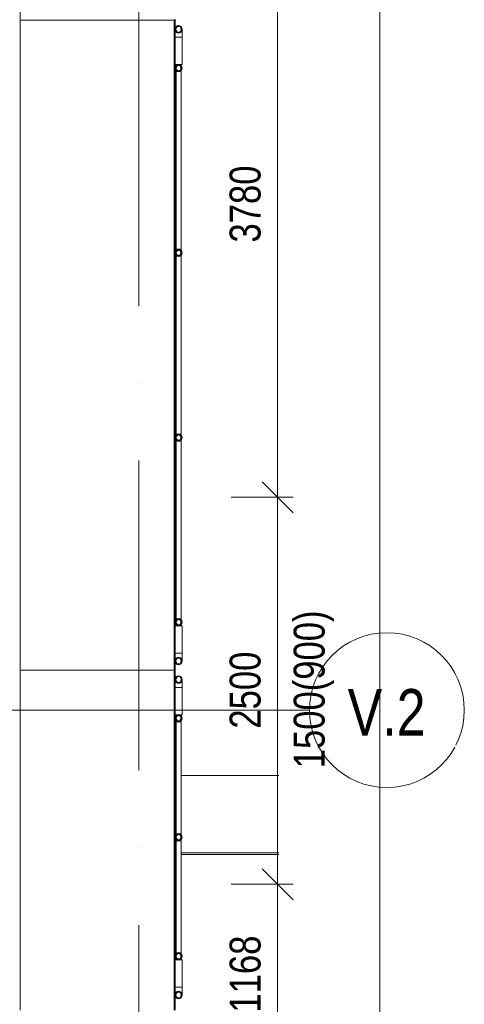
# Model space of a CAD drawing. Header units: millimetres. Extents: x 157133 to 260102, y -21587 to 34582.
# Tile 30 of 65: x 173936 to 176807, y 9532 to 15892. Entities that reach past the tile are written whole.
import ezdxf

# ---------------------------------------------------------------- set-up
doc = ezdxf.new("R2010")
doc.units = ezdxf.units.MM
doc.linetypes.add('Osa', pattern=[2000, 1000, -500, 0, -500])
doc.linetypes.add('Čerchovaná 20mm', pattern=[3000, 2000, -500, 0, -500])
for name, color, linetype, lineweight in [('CA_IMPORTY18', 8, 'Continuous', 9), ('CA_KOTY', 3, 'Continuous', 9), ('CA_KOTY-100', 3, 'Continuous', 9), ('CA_OSY', 5, 'Osa', 9), ('CA_PODLAHA25', 7, 'Continuous', 13), ('CA_PSVBUB', 3, 'Continuous', 9), ('CA_REZY', 1, 'Continuous', 25)]:
    doc.layers.add(name, color=color, linetype=linetype, lineweight=lineweight)
doc.styles.add('Arial_4', font='arial.ttf', dxfattribs={"width": 0.8, "height": 200})
doc.styles.add('Arial_6', font='arial.ttf', dxfattribs={"width": 0.8, "height": 300})
doc.dimstyles.new('HP_Přímá_-_2_mm_Ariel_1-100_1', dxfattribs={"dimscale": 304.8, "dimtxt": 204.05188, "dimasz": 0.656168, "dimexe": 0.328084, "dimexo": 0.0625, "dimgap": 0.164042, "dimtad": 1, "dimdec": 0, "dimzin": 0, "dimdsep": 46, "dimtxsty": 'Arial_4', "dimblk1": 'OBLIQUE', "dimblk2": 'OBLIQUE', "dimsah": 1, "dimcen": 0.09, "dimazin": 0, "dimtfac": 1, "dimtdec": 4, "dimtix": 1, "dimtmove": 0, "dimatfit": 3, "dimfxl": 0.984252, "dimfxlon": 1, "dimtvp": 1, "dimtolj": 1, "dimtzin": 0, "dimarcsym": 2})

# ---------------------------------------------------------------- blocks, each defined once
blk = doc.blocks.new('ocelová kce final - 11542_003_OK-HALA_TaO-2_ET_AciS_2025-05-29_upr_dwg-2597525-PŮDORYS _8_000 _ vestavek V7')
at = {"layer": 'CA_IMPORTY18', "color": 57}
for p, q in [((173940, 15890), (173940, 20090)), ((173940, 11690), (173940, 15890)), ((173940, 15890), (174940, 15890)), ((174940, 15890), (173940, 15890)), ((174940, 15885), (174934, 15885)), ((174934, 15885), (174934, 11695)), ((174940, 15895), (174940, 15890)), ((174940, 15890), (174940, 15885)), ((174940, 15885), (174940, 11695)), ((174940, 15779), (174940, 15602.3)), ((174940.3, 15779), (174940, 15779)), ((174947.9, 15779), (174941.5, 15779)), ((174947.5, 15779), (174949.2, 15779)), ((174962.2, 15779), (174950, 15779)), ((174974.5, 15779), (174962.2, 15779)), ((174983, 15779), (174975.4, 15779)), ((174984.5, 15779), (174984.2, 15779)), ((174984.5, 15602.3), (174984.5, 15779)), ((174962.2, 15602.3), (174940, 15602.3)), ((174984.5, 15602.3), (174962.2, 15602.3)), ((174946.3, 15557.7), (174946.3, 14408.9)), ((174978.3, 15557.7), (174946.3, 15557.7)), ((174978.3, 14408.9), (174978.3, 15557.7)), ((174978.3, 14408.9), (174946.3, 14408.9)), ((174946.3, 14364.4), (174946.3, 13215.6)), ((174978.3, 14364.4), (174946.3, 14364.4)), ((174978.3, 13215.6), (174978.3, 14364.4)), ((174978.3, 13215.6), (174946.3, 13215.6)), ((174946.3, 13171.1), (174946.3, 12022.3)), ((174978.3, 13171.1), (174946.3, 13171.1)), ((174978.3, 12022.3), (174978.3, 13171.1)), ((174978.3, 12022.3), (174946.3, 12022.3)), ((174940, 11977.7), (174940, 11801)), ((174940, 11977.7), (174962.2, 11977.7)), ((174962.2, 11977.7), (174984.5, 11977.7)), ((174984.5, 11801), (174984.5, 11977.7)), ((174940, 11801), (174940.3, 11801)), ((174941.5, 11801), (174947.9, 11801)), ((174950, 11801), (174962.2, 11801)), ((174962.2, 11801), (174974.5, 11801)), ((174973.4, 11801), (174975.3, 11801)), ((174975.4, 11801), (174983, 11801)), ((174984.2, 11801), (174984.5, 11801)), ((174940, 11690), (173940, 11690)), ((173940, 9494.2), (173940, 11690)), ((173940, 11690), (174940, 11690)), ((174934, 11695), (174940, 11695)), ((174940, 11685), (174934, 11685)), ((174934, 11685), (174934, 9493.4)), ((174940, 11695), (174940, 11690)), ((174940, 11690), (174940, 11685)), ((174940, 11685), (174940, 9493.4)), ((174940, 11579), (174940, 11402.3)), ((174940.3, 11579), (174940, 11579)), ((174947.9, 11579), (174941.5, 11579)), ((174947.5, 11579), (174949.2, 11579)), ((174962.2, 11579), (174950, 11579)), ((174974.5, 11579), (174962.2, 11579)), ((174983, 11579), (174975.4, 11579)), ((174984.5, 11579), (174984.2, 11579)), ((174984.5, 11402.3), (174984.5, 11579)), ((174962.2, 11402.3), (174940, 11402.3)), ((174984.5, 11402.3), (174962.2, 11402.3)), ((174946.3, 11357.7), (174946.3, 10633.4)), ((174978.3, 11357.7), (174946.3, 11357.7)), ((174978.3, 10633.4), (174978.3, 11357.7)), ((174978.3, 10633.4), (174946.3, 10633.4)), ((174946.3, 10588.9), (174946.3, 9864.5)), ((174978.3, 10588.9), (174946.3, 10588.9)), ((174978.3, 9864.5), (174978.3, 10588.9)), ((174978.3, 9864.5), (174946.3, 9864.5)), ((174940, 9820), (174940, 9643.2)), ((174940, 9820), (174962.2, 9820)), ((174962.2, 9820), (174984.5, 9820)), ((174984.5, 9643.2), (174984.5, 9820)), ((174940, 9643.2), (174940.3, 9643.2)), ((174941.5, 9643.2), (174947.9, 9643.2)), ((174950, 9643.2), (174962.2, 9643.2)), ((174962.2, 9643.2), (174974.5, 9643.2)), ((174973.4, 9643.2), (174975.3, 9643.2)), ((174975.4, 9643.2), (174983, 9643.2)), ((174984.2, 9643.2), (174984.5, 9643.2))]:
    blk.add_line(p, q, dxfattribs=at)
at = {"layer": 'CA_IMPORTY18', "color": 57, "flags": 128}
for points in [[(174940, 15830), (174940, 15830.9), (174940.1, 15831.8), (174940.2, 15832.7), (174940.3, 15833.5), (174940.4, 15834.4), (174940.6, 15835.3), (174940.9, 15836.1), (174941.1, 15837), (174941.4, 15837.8), (174941.8, 15838.7), (174942.1, 15839.5), (174942.5, 15840.3), (174942.9, 15841.1), (174943.4, 15841.8), (174943.9, 15842.6), (174944.4, 15843.3), (174944.9, 15844), (174945.5, 15844.7), (174946.1, 15845.3), (174946.7, 15846), (174947.4, 15846.6), (174948.1, 15847.1), (174948.8, 15847.7), (174949.5, 15848.2), (174950.2, 15848.7), (174951, 15849.2), (174951.8, 15849.6), (174952.6, 15850), (174953.4, 15850.4), (174954.2, 15850.7), (174955, 15851), (174955.9, 15851.3), (174956.7, 15851.6), (174957.6, 15851.8), (174958.5, 15851.9), (174959.3, 15852.1), (174960.2, 15852.2), (174961.1, 15852.2), (174962, 15852.2), (174962.2, 15852.3)], [(174962.2, 15852.3), (174963.1, 15852.2), (174964, 15852.2), (174964.9, 15852.1), (174965.8, 15852), (174966.7, 15851.8), (174967.5, 15851.6), (174968.4, 15851.4), (174969.2, 15851.1), (174970.1, 15850.8), (174970.9, 15850.5), (174971.7, 15850.1), (174972.5, 15849.7), (174973.3, 15849.3), (174974.1, 15848.9), (174974.8, 15848.4), (174975.5, 15847.8), (174976.2, 15847.3), (174976.9, 15846.7), (174977.6, 15846.1), (174978.2, 15845.5), (174978.8, 15844.9), (174979.4, 15844.2), (174980, 15843.5), (174980.5, 15842.8), (174981, 15842), (174981.4, 15841.3), (174981.9, 15840.5), (174982.3, 15839.7), (174982.6, 15838.9), (174983, 15838.1), (174983.3, 15837.2), (174983.6, 15836.4), (174983.8, 15835.5), (174984, 15834.7), (174984.2, 15833.8), (174984.3, 15832.9), (174984.4, 15832), (174984.5, 15831.1), (174984.5, 15830.2), (174984.5, 15830)], [(174940, 15779), (174940, 15781), (174940, 15783.1), (174940, 15785.1), (174940, 15787.1), (174940, 15789.1), (174940, 15791.1), (174940, 15793.1), (174940, 15795), (174940, 15797), (174940, 15798.9), (174940, 15800.7), (174940, 15802.6), (174940, 15804.3), (174940, 15806.1), (174940, 15807.8), (174940, 15809.5), (174940, 15811.1), (174940, 15812.6), (174940, 15814.1), (174940, 15815.6), (174940, 15817), (174940, 15818.3), (174940, 15819.6), (174940, 15820.8), (174940, 15821.9), (174940, 15823), (174940, 15824), (174940, 15824.9), (174940, 15825.8), (174940, 15826.5), (174940, 15827.2), (174940, 15827.9), (174940, 15828.4), (174940, 15828.9), (174940, 15829.3), (174940, 15829.6), (174940, 15829.8), (174940, 15829.9), (174940, 15830), (174940, 15830)], [(174942.9, 15830), (174942.9, 15829.2), (174943, 15828.5), (174943, 15827.7), (174943.1, 15826.9), (174943.3, 15826.2), (174943.5, 15825.4), (174943.7, 15824.7), (174943.9, 15823.9), (174944.1, 15823.2), (174944.4, 15822.5), (174944.7, 15821.8), (174945.1, 15821.1), (174945.5, 15820.4), (174945.9, 15819.7), (174946.3, 15819.1), (174946.7, 15818.4), (174947.2, 15817.8), (174947.7, 15817.2), (174948.2, 15816.7), (174948.8, 15816.1), (174949.3, 15815.6), (174949.9, 15815.1), (174950.5, 15814.6), (174951.2, 15814.1), (174951.8, 15813.7), (174952.5, 15813.3), (174953.1, 15812.9), (174953.8, 15812.6), (174954.5, 15812.3), (174955.2, 15812), (174956, 15811.7), (174956.7, 15811.5), (174957.4, 15811.3), (174958.2, 15811.1), (174959, 15810.9), (174959.7, 15810.8), (174960.5, 15810.7), (174961.3, 15810.7), (174962, 15810.7), (174962.2, 15810.7)], [(174962.2, 15810.7), (174963, 15810.7), (174963.8, 15810.7), (174964.6, 15810.8), (174965.3, 15810.9), (174966.1, 15811), (174966.8, 15811.2), (174967.6, 15811.4), (174968.3, 15811.6), (174969.1, 15811.9), (174969.8, 15812.2), (174970.5, 15812.5), (174971.2, 15812.8), (174971.9, 15813.2), (174972.5, 15813.6), (174973.2, 15814), (174973.8, 15814.5), (174974.4, 15815), (174975, 15815.5), (174975.6, 15816), (174976.1, 15816.5), (174976.7, 15817.1), (174977.2, 15817.7), (174977.6, 15818.3), (174978.1, 15818.9), (174978.5, 15819.5), (174978.9, 15820.2), (174979.3, 15820.9), (174979.7, 15821.6), (174980, 15822.3), (174980.3, 15823), (174980.6, 15823.7), (174980.8, 15824.5), (174981, 15825.2), (174981.2, 15826), (174981.3, 15826.7), (174981.4, 15827.5), (174981.5, 15828.2), (174981.6, 15829), (174981.6, 15829.8), (174981.6, 15830)], [(174984.5, 15830), (174984.5, 15830), (174984.5, 15829.8), (174984.5, 15829.6), (174984.5, 15829.3), (174984.5, 15829), (174984.5, 15828.5), (174984.5, 15828), (174984.5, 15827.4), (174984.5, 15826.7), (174984.5, 15826), (174984.5, 15825.1), (174984.5, 15824.2), (174984.5, 15823.3), (174984.5, 15822.2), (174984.5, 15821.1), (174984.5, 15819.9), (174984.5, 15818.7), (174984.5, 15817.3), (174984.5, 15816), (174984.5, 15814.5), (174984.5, 15813), (174984.5, 15811.5), (174984.5, 15809.9), (174984.5, 15808.2), (174984.5, 15806.6), (174984.5, 15804.8), (174984.5, 15803), (174984.5, 15801.2), (174984.5, 15799.4), (174984.5, 15797.5), (174984.5, 15795.6), (174984.5, 15793.6), (174984.5, 15791.7), (174984.5, 15789.7), (174984.5, 15787.7), (174984.5, 15785.7), (174984.5, 15783.6), (174984.5, 15781.6), (174984.5, 15779.6), (174984.5, 15779)], [(174940, 11750), (174940, 11750), (174940, 11750.2), (174940, 11750.4), (174940, 11750.7), (174940, 11751), (174940, 11751.5), (174940, 11752), (174940, 11752.6), (174940, 11753.3), (174940, 11754), (174940, 11754.9), (174940, 11755.8), (174940, 11756.7), (174940, 11757.8), (174940, 11758.9), (174940, 11760.1), (174940, 11761.3), (174940, 11762.7), (174940, 11764), (174940, 11765.5), (174940, 11767), (174940, 11768.5), (174940, 11770.1), (174940, 11771.8), (174940, 11773.4), (174940, 11775.2), (174940, 11777), (174940, 11778.8), (174940, 11780.6), (174940, 11782.5), (174940, 11784.4), (174940, 11786.4), (174940, 11788.3), (174940, 11790.3), (174940, 11792.3), (174940, 11794.3), (174940, 11796.4), (174940, 11798.4), (174940, 11800.4), (174940, 11801)], [(174962.2, 11769.4), (174961.5, 11769.3), (174960.7, 11769.3), (174959.9, 11769.2), (174959.2, 11769.1), (174958.4, 11769), (174957.7, 11768.8), (174956.9, 11768.6), (174956.2, 11768.4), (174955.4, 11768.1), (174954.7, 11767.8), (174954, 11767.5), (174953.3, 11767.2), (174952.6, 11766.8), (174952, 11766.4), (174951.3, 11766), (174950.7, 11765.5), (174950.1, 11765), (174949.5, 11764.5), (174948.9, 11764), (174948.4, 11763.5), (174947.8, 11762.9), (174947.3, 11762.3), (174946.9, 11761.7), (174946.4, 11761.1), (174946, 11760.5), (174945.6, 11759.8), (174945.2, 11759.1), (174944.8, 11758.4), (174944.5, 11757.7), (174944.2, 11757), (174943.9, 11756.3), (174943.7, 11755.5), (174943.5, 11754.8), (174943.3, 11754), (174943.2, 11753.3), (174943.1, 11752.5), (174943, 11751.8), (174942.9, 11751), (174942.9, 11750.2), (174942.9, 11750)], [(174981.6, 11750), (174981.6, 11750.8), (174981.5, 11751.5), (174981.5, 11752.3), (174981.4, 11753.1), (174981.2, 11753.8), (174981, 11754.6), (174980.8, 11755.3), (174980.6, 11756.1), (174980.4, 11756.8), (174980.1, 11757.5), (174979.8, 11758.2), (174979.4, 11758.9), (174979, 11759.6), (174978.6, 11760.3), (174978.2, 11760.9), (174977.8, 11761.6), (174977.3, 11762.2), (174976.8, 11762.8), (174976.3, 11763.3), (174975.7, 11763.9), (174975.2, 11764.4), (174974.6, 11764.9), (174974, 11765.4), (174973.3, 11765.9), (174972.7, 11766.3), (174972, 11766.7), (174971.4, 11767.1), (174970.7, 11767.4), (174970, 11767.7), (174969.3, 11768), (174968.5, 11768.3), (174967.8, 11768.5), (174967.1, 11768.7), (174966.3, 11768.9), (174965.5, 11769.1), (174964.8, 11769.2), (174964, 11769.3), (174963.2, 11769.3), (174962.5, 11769.3), (174962.2, 11769.4)], [(174984.5, 11801), (174984.5, 11799), (174984.5, 11796.9), (174984.5, 11794.9), (174984.5, 11792.9), (174984.5, 11790.9), (174984.5, 11788.9), (174984.5, 11786.9), (174984.5, 11785), (174984.5, 11783), (174984.5, 11781.1), (174984.5, 11779.3), (174984.5, 11777.4), (174984.5, 11775.7), (174984.5, 11773.9), (174984.5, 11772.2), (174984.5, 11770.5), (174984.5, 11768.9), (174984.5, 11767.4), (174984.5, 11765.9), (174984.5, 11764.4), (174984.5, 11763), (174984.5, 11761.7), (174984.5, 11760.4), (174984.5, 11759.2), (174984.5, 11758.1), (174984.5, 11757), (174984.5, 11756), (174984.5, 11755.1), (174984.5, 11754.2), (174984.5, 11753.5), (174984.5, 11752.8), (174984.5, 11752.1), (174984.5, 11751.6), (174984.5, 11751.1), (174984.5, 11750.7), (174984.5, 11750.4), (174984.5, 11750.2), (174984.5, 11750.1), (174984.5, 11750), (174984.5, 11750)], [(174962.2, 11727.8), (174961.4, 11727.8), (174960.5, 11727.8), (174959.6, 11727.9), (174958.7, 11728), (174957.8, 11728.2), (174957, 11728.4), (174956.1, 11728.6), (174955.3, 11728.9), (174954.4, 11729.2), (174953.6, 11729.5), (174952.8, 11729.9), (174952, 11730.3), (174951.2, 11730.7), (174950.4, 11731.1), (174949.7, 11731.6), (174949, 11732.2), (174948.3, 11732.7), (174947.6, 11733.3), (174946.9, 11733.9), (174946.3, 11734.5), (174945.7, 11735.1), (174945.1, 11735.8), (174944.5, 11736.5), (174944, 11737.2), (174943.5, 11738), (174943.1, 11738.7), (174942.6, 11739.5), (174942.2, 11740.3), (174941.9, 11741.1), (174941.5, 11741.9), (174941.2, 11742.8), (174940.9, 11743.6), (174940.7, 11744.5), (174940.5, 11745.3), (174940.3, 11746.2), (174940.2, 11747.1), (174940.1, 11748), (174940, 11748.9), (174940, 11749.8), (174940, 11750)], [(174984.5, 11750), (174984.5, 11749.1), (174984.4, 11748.2), (174984.3, 11747.3), (174984.2, 11746.5), (174984.1, 11745.6), (174983.9, 11744.7), (174983.6, 11743.9), (174983.4, 11743), (174983.1, 11742.2), (174982.7, 11741.3), (174982.4, 11740.5), (174982, 11739.7), (174981.6, 11738.9), (174981.1, 11738.2), (174980.6, 11737.4), (174980.1, 11736.7), (174979.6, 11736), (174979, 11735.3), (174978.4, 11734.7), (174977.8, 11734), (174977.1, 11733.4), (174976.4, 11732.9), (174975.7, 11732.3), (174975, 11731.8), (174974.3, 11731.3), (174973.5, 11730.8), (174972.7, 11730.4), (174971.9, 11730), (174971.1, 11729.6), (174970.3, 11729.3), (174969.5, 11729), (174968.6, 11728.7), (174967.8, 11728.4), (174966.9, 11728.2), (174966, 11728.1), (174965.2, 11727.9), (174964.3, 11727.8), (174963.4, 11727.8), (174962.5, 11727.8), (174962.2, 11727.8)], [(174940, 11630), (174940, 11630.9), (174940.1, 11631.8), (174940.2, 11632.7), (174940.3, 11633.5), (174940.4, 11634.4), (174940.6, 11635.3), (174940.9, 11636.1), (174941.1, 11637), (174941.4, 11637.8), (174941.8, 11638.7), (174942.1, 11639.5), (174942.5, 11640.3), (174942.9, 11641.1), (174943.4, 11641.8), (174943.9, 11642.6), (174944.4, 11643.3), (174944.9, 11644), (174945.5, 11644.7), (174946.1, 11645.3), (174946.7, 11646), (174947.4, 11646.6), (174948.1, 11647.1), (174948.8, 11647.7), (174949.5, 11648.2), (174950.2, 11648.7), (174951, 11649.2), (174951.8, 11649.6), (174952.6, 11650), (174953.4, 11650.4), (174954.2, 11650.7), (174955, 11651), (174955.9, 11651.3), (174956.7, 11651.6), (174957.6, 11651.8), (174958.5, 11651.9), (174959.3, 11652.1), (174960.2, 11652.2), (174961.1, 11652.2), (174962, 11652.2), (174962.2, 11652.3)], [(174962.2, 11652.3), (174963.1, 11652.2), (174964, 11652.2), (174964.9, 11652.1), (174965.8, 11652), (174966.7, 11651.8), (174967.5, 11651.6), (174968.4, 11651.4), (174969.2, 11651.1), (174970.1, 11650.8), (174970.9, 11650.5), (174971.7, 11650.1), (174972.5, 11649.7), (174973.3, 11649.3), (174974.1, 11648.9), (174974.8, 11648.4), (174975.5, 11647.8), (174976.2, 11647.3), (174976.9, 11646.7), (174977.6, 11646.1), (174978.2, 11645.5), (174978.8, 11644.9), (174979.4, 11644.2), (174980, 11643.5), (174980.5, 11642.8), (174981, 11642), (174981.4, 11641.3), (174981.9, 11640.5), (174982.3, 11639.7), (174982.6, 11638.9), (174983, 11638.1), (174983.3, 11637.2), (174983.6, 11636.4), (174983.8, 11635.5), (174984, 11634.7), (174984.2, 11633.8), (174984.3, 11632.9), (174984.4, 11632), (174984.5, 11631.1), (174984.5, 11630.2), (174984.5, 11630)], [(174940, 11579), (174940, 11581), (174940, 11583.1), (174940, 11585.1), (174940, 11587.1), (174940, 11589.1), (174940, 11591.1), (174940, 11593.1), (174940, 11595), (174940, 11597), (174940, 11598.9), (174940, 11600.7), (174940, 11602.6), (174940, 11604.3), (174940, 11606.1), (174940, 11607.8), (174940, 11609.5), (174940, 11611.1), (174940, 11612.6), (174940, 11614.1), (174940, 11615.6), (174940, 11617), (174940, 11618.3), (174940, 11619.6), (174940, 11620.8), (174940, 11621.9), (174940, 11623), (174940, 11624), (174940, 11624.9), (174940, 11625.8), (174940, 11626.5), (174940, 11627.2), (174940, 11627.9), (174940, 11628.4), (174940, 11628.9), (174940, 11629.3), (174940, 11629.6), (174940, 11629.8), (174940, 11629.9), (174940, 11630), (174940, 11630)], [(174942.9, 11630), (174942.9, 11629.2), (174943, 11628.5), (174943, 11627.7), (174943.1, 11626.9), (174943.3, 11626.2), (174943.5, 11625.4), (174943.7, 11624.7), (174943.9, 11623.9), (174944.1, 11623.2), (174944.4, 11622.5), (174944.7, 11621.8), (174945.1, 11621.1), (174945.5, 11620.4), (174945.9, 11619.7), (174946.3, 11619.1), (174946.7, 11618.4), (174947.2, 11617.8), (174947.7, 11617.2), (174948.2, 11616.7), (174948.8, 11616.1), (174949.3, 11615.6), (174949.9, 11615.1), (174950.5, 11614.6), (174951.2, 11614.1), (174951.8, 11613.7), (174952.5, 11613.3), (174953.1, 11612.9), (174953.8, 11612.6), (174954.5, 11612.3), (174955.2, 11612), (174956, 11611.7), (174956.7, 11611.5), (174957.4, 11611.3), (174958.2, 11611.1), (174959, 11610.9), (174959.7, 11610.8), (174960.5, 11610.7), (174961.3, 11610.7), (174962, 11610.7), (174962.2, 11610.7)], [(174962.2, 11610.7), (174963, 11610.7), (174963.8, 11610.7), (174964.6, 11610.8), (174965.3, 11610.9), (174966.1, 11611), (174966.8, 11611.2), (174967.6, 11611.4), (174968.3, 11611.6), (174969.1, 11611.9), (174969.8, 11612.2), (174970.5, 11612.5), (174971.2, 11612.8), (174971.9, 11613.2), (174972.5, 11613.6), (174973.2, 11614), (174973.8, 11614.5), (174974.4, 11615), (174975, 11615.5), (174975.6, 11616), (174976.1, 11616.5), (174976.7, 11617.1), (174977.2, 11617.7), (174977.6, 11618.3), (174978.1, 11618.9), (174978.5, 11619.5), (174978.9, 11620.2), (174979.3, 11620.9), (174979.7, 11621.6), (174980, 11622.3), (174980.3, 11623), (174980.6, 11623.7), (174980.8, 11624.5), (174981, 11625.2), (174981.2, 11626), (174981.3, 11626.7), (174981.4, 11627.5), (174981.5, 11628.2), (174981.6, 11629), (174981.6, 11629.8), (174981.6, 11630)], [(174984.5, 11630), (174984.5, 11630), (174984.5, 11629.8), (174984.5, 11629.6), (174984.5, 11629.3), (174984.5, 11629), (174984.5, 11628.5), (174984.5, 11628), (174984.5, 11627.4), (174984.5, 11626.7), (174984.5, 11626), (174984.5, 11625.1), (174984.5, 11624.2), (174984.5, 11623.3), (174984.5, 11622.2), (174984.5, 11621.1), (174984.5, 11619.9), (174984.5, 11618.7), (174984.5, 11617.3), (174984.5, 11616), (174984.5, 11614.5), (174984.5, 11613), (174984.5, 11611.5), (174984.5, 11609.9), (174984.5, 11608.2), (174984.5, 11606.6), (174984.5, 11604.8), (174984.5, 11603), (174984.5, 11601.2), (174984.5, 11599.4), (174984.5, 11597.5), (174984.5, 11595.6), (174984.5, 11593.6), (174984.5, 11591.7), (174984.5, 11589.7), (174984.5, 11587.7), (174984.5, 11585.7), (174984.5, 11583.6), (174984.5, 11581.6), (174984.5, 11579.6), (174984.5, 11579)], [(174940, 9592.3), (174940, 9592.3), (174940, 9592.4), (174940, 9592.6), (174940, 9592.9), (174940, 9593.3), (174940, 9593.7), (174940, 9594.2), (174940, 9594.8), (174940, 9595.5), (174940, 9596.3), (174940, 9597.1), (174940, 9598), (174940, 9599), (174940, 9600), (174940, 9601.2), (174940, 9602.3), (174940, 9603.6), (174940, 9604.9), (174940, 9606.3), (174940, 9607.7), (174940, 9609.2), (174940, 9610.8), (174940, 9612.4), (174940, 9614), (174940, 9615.7), (174940, 9617.4), (174940, 9619.2), (174940, 9621), (174940, 9622.9), (174940, 9624.8), (174940, 9626.7), (174940, 9628.6), (174940, 9630.6), (174940, 9632.6), (174940, 9634.6), (174940, 9636.6), (174940, 9638.6), (174940, 9640.7), (174940, 9642.7), (174940, 9643.2)], [(174962.2, 9611.6), (174961.5, 9611.6), (174960.7, 9611.5), (174959.9, 9611.5), (174959.2, 9611.4), (174958.4, 9611.2), (174957.7, 9611), (174956.9, 9610.8), (174956.2, 9610.6), (174955.4, 9610.4), (174954.7, 9610.1), (174954, 9609.8), (174953.3, 9609.4), (174952.6, 9609), (174952, 9608.6), (174951.3, 9608.2), (174950.7, 9607.8), (174950.1, 9607.3), (174949.5, 9606.8), (174948.9, 9606.3), (174948.4, 9605.7), (174947.8, 9605.2), (174947.3, 9604.6), (174946.9, 9604), (174946.4, 9603.3), (174946, 9602.7), (174945.6, 9602), (174945.2, 9601.4), (174944.8, 9600.7), (174944.5, 9600), (174944.2, 9599.3), (174943.9, 9598.5), (174943.7, 9597.8), (174943.5, 9597.1), (174943.3, 9596.3), (174943.2, 9595.5), (174943.1, 9594.8), (174943, 9594), (174942.9, 9593.2), (174942.9, 9592.5), (174942.9, 9592.3)], [(174981.6, 9592.3), (174981.6, 9593), (174981.5, 9593.8), (174981.5, 9594.6), (174981.4, 9595.3), (174981.2, 9596.1), (174981, 9596.8), (174980.8, 9597.6), (174980.6, 9598.3), (174980.4, 9599.1), (174980.1, 9599.8), (174979.8, 9600.5), (174979.4, 9601.2), (174979, 9601.9), (174978.6, 9602.5), (174978.2, 9603.2), (174977.8, 9603.8), (174977.3, 9604.4), (174976.8, 9605), (174976.3, 9605.6), (174975.7, 9606.1), (174975.2, 9606.7), (174974.6, 9607.2), (174974, 9607.6), (174973.3, 9608.1), (174972.7, 9608.5), (174972, 9608.9), (174971.4, 9609.3), (174970.7, 9609.7), (174970, 9610), (174969.3, 9610.3), (174968.5, 9610.6), (174967.8, 9610.8), (174967.1, 9611), (174966.3, 9611.2), (174965.5, 9611.3), (174964.8, 9611.4), (174964, 9611.5), (174963.2, 9611.6), (174962.5, 9611.6), (174962.2, 9611.6)], [(174984.5, 9643.2), (174984.5, 9641.2), (174984.5, 9639.2), (174984.5, 9637.1), (174984.5, 9635.1), (174984.5, 9633.1), (174984.5, 9631.1), (174984.5, 9629.2), (174984.5, 9627.2), (174984.5, 9625.3), (174984.5, 9623.4), (174984.5, 9621.5), (174984.5, 9619.7), (174984.5, 9617.9), (174984.5, 9616.2), (174984.5, 9614.5), (174984.5, 9612.8), (174984.5, 9611.2), (174984.5, 9609.6), (174984.5, 9608.1), (174984.5, 9606.7), (174984.5, 9605.3), (174984.5, 9603.9), (174984.5, 9602.7), (174984.5, 9601.5), (174984.5, 9600.3), (174984.5, 9599.3), (174984.5, 9598.3), (174984.5, 9597.3), (174984.5, 9596.5), (174984.5, 9595.7), (174984.5, 9595), (174984.5, 9594.4), (174984.5, 9593.8), (174984.5, 9593.4), (174984.5, 9593), (174984.5, 9592.7), (174984.5, 9592.5), (174984.5, 9592.3), (174984.5, 9592.3), (174984.5, 9592.3)], [(174962.2, 9570), (174961.4, 9570), (174960.5, 9570.1), (174959.6, 9570.2), (174958.7, 9570.3), (174957.8, 9570.4), (174957, 9570.6), (174956.1, 9570.9), (174955.3, 9571.1), (174954.4, 9571.4), (174953.6, 9571.8), (174952.8, 9572.1), (174952, 9572.5), (174951.2, 9572.9), (174950.4, 9573.4), (174949.7, 9573.9), (174949, 9574.4), (174948.3, 9574.9), (174947.6, 9575.5), (174946.9, 9576.1), (174946.3, 9576.7), (174945.7, 9577.4), (174945.1, 9578.1), (174944.5, 9578.8), (174944, 9579.5), (174943.5, 9580.2), (174943.1, 9581), (174942.6, 9581.8), (174942.2, 9582.6), (174941.9, 9583.4), (174941.5, 9584.2), (174941.2, 9585), (174940.9, 9585.9), (174940.7, 9586.7), (174940.5, 9587.6), (174940.3, 9588.5), (174940.2, 9589.3), (174940.1, 9590.2), (174940, 9591.1), (174940, 9592), (174940, 9592.3)], [(174984.5, 9592.3), (174984.5, 9591.4), (174984.4, 9590.5), (174984.3, 9589.6), (174984.2, 9588.7), (174984.1, 9587.8), (174983.9, 9587), (174983.6, 9586.1), (174983.4, 9585.3), (174983.1, 9584.4), (174982.7, 9583.6), (174982.4, 9582.8), (174982, 9582), (174981.6, 9581.2), (174981.1, 9580.4), (174980.6, 9579.7), (174980.1, 9579), (174979.6, 9578.3), (174979, 9577.6), (174978.4, 9576.9), (174977.8, 9576.3), (174977.1, 9575.7), (174976.4, 9575.1), (174975.7, 9574.5), (174975, 9574), (174974.3, 9573.5), (174973.5, 9573.1), (174972.7, 9572.6), (174971.9, 9572.2), (174971.1, 9571.9), (174970.3, 9571.5), (174969.5, 9571.2), (174968.6, 9570.9), (174967.8, 9570.7), (174966.9, 9570.5), (174966, 9570.3), (174965.2, 9570.2), (174964.3, 9570.1), (174963.4, 9570), (174962.5, 9570), (174962.2, 9570)]]:
    blk.add_lwpolyline(points, dxfattribs=at)
at = {"layer": 'CA_IMPORTY18', "color": 57}
for centre, radius, start, end in [((174962.2, 15830), 22.3, 90, 270), ((174962.2, 15830), 19.4, 90, 270), ((174962.2, 15830), 22.2, 270, 90), ((174962.2, 15830), 19.4, 270, 90), ((174962.2, 11750), 22.2, 90, 270), ((174962.2, 11750), 19.3, 90, 270), ((174962.2, 11750), 22.3, 270, 90), ((174962.2, 11750), 19.4, 270, 90), ((174962.2, 11630), 22.3, 90, 270), ((174962.2, 11630), 19.3, 90, 270), ((174962.2, 11630), 22.2, 270, 90), ((174962.2, 11630), 19.3, 270, 90), ((174962.2, 9592.3), 22.2, 90, 270), ((174962.2, 9592.3), 19.4, 90, 270), ((174962.2, 9592.3), 22.2, 270, 90), ((174962.2, 9592.3), 19.3, 270, 90)]:
    blk.add_arc(centre, radius, start, end, dxfattribs=at)
at = {"layer": 'CA_REZY'}
for centre, radius, start, end in [((174962.2, 15830), 22.2, 90, 270), ((174962.2, 15830), 19.4, 90, 270), ((174962.2, 15830), 22.2, 270, 90), ((174962.2, 15830), 19.3, 270, 90), ((174962.2, 15580), 22.2, 90, 270), ((174962.2, 15580), 17.2, 90, 270), ((174962.2, 15580), 22.2, 270, 90), ((174962.2, 15580), 17.2, 270, 90), ((174962.2, 14386.7), 22.2, 90, 270), ((174962.2, 14386.7), 17.2, 90, 270), ((174962.2, 14386.7), 22.2, 270, 90), ((174962.2, 14386.7), 17.2, 270, 90), ((174962.2, 13193.3), 22.2, 90, 270), ((174962.2, 13193.3), 17.2, 90, 270), ((174962.2, 13193.3), 22.2, 270, 90), ((174962.2, 13193.3), 17.2, 270, 90), ((174962.2, 12000), 22.2, 90, 270), ((174962.2, 12000), 22.2, 270, 90), ((174962.2, 12000), 17.2, 90, 270), ((174962.2, 12000), 17.2, 270, 90), ((174962.2, 11750), 22.2, 90, 270), ((174962.2, 11750), 19.4, 90, 270), ((174962.2, 11750), 22.2, 270, 90), ((174962.2, 11750), 19.3, 270, 90), ((174962.2, 11630), 22.2, 90, 270), ((174962.2, 11630), 19.4, 90, 270), ((174962.2, 11630), 22.2, 270, 90), ((174962.2, 11630), 19.3, 270, 90), ((174962.2, 11380), 22.2, 90, 270), ((174962.2, 11380), 17.2, 90, 270), ((174962.2, 11380), 22.2, 270, 90), ((174962.2, 11380), 17.2, 270, 90), ((174962.2, 10611.1), 22.2, 90, 270), ((174962.2, 10611.1), 17.2, 90, 270), ((174962.2, 10611.1), 22.2, 270, 90), ((174962.2, 10611.1), 17.2, 270, 90), ((174962.2, 9842.3), 22.2, 90, 270), ((174962.2, 9842.3), 17.2, 90, 270), ((174962.2, 9842.3), 22.2, 270, 90), ((174962.2, 9842.3), 17.2, 270, 90), ((174962.2, 9592.3), 22.2, 90, 270), ((174962.2, 9592.3), 19.4, 90, 270), ((174962.2, 9592.3), 22.2, 270, 90), ((174962.2, 9592.3), 19.3, 270, 90)]:
    blk.add_arc(centre, radius, start, end, dxfattribs=at)
blk = doc.blocks.new('ocelová kce final - ocelová kce final-2597615-PŮDORYS _8_000 _ vestavek V7')
blk.add_blockref('ocelová kce final - 11542_003_OK-HALA_TaO-2_ET_AciS_2025-05-29_upr_dwg-2597525-PŮDORYS _8_000 _ vestavek V7', (0, 0))
blk = doc.blocks.new('HP_Popisek stěny - HP_Popisek stěny-1417901-PŮDORYS _8_000 _ vestavek V7')
at = {"layer": 'CA_PSVBUB'}
blk.add_circle((0, 0), 5, dxfattribs=at)
blk = doc.blocks.new('DIMBLOCK28-PŮDORYS _8_000 _ vestavek V7')
at = {"layer": 'CA_KOTY-100'}
for p, q in [((175601.3, 10307.9), (175501.3, 10407.9)), ((175601.3, 10307.9), (175301.3, 10307.9)), ((175601.3, 9139.9), (175601.3, 10307.9)), ((175601.3, 10307.9), (175701.3, 10207.9)), ((175601.3, 10307.9), (175701.3, 10307.9)), ((175601.3, 9139.9), (175501.3, 9239.9)), ((175601.3, 9139.9), (175301.3, 9139.9)), ((175601.3, 9139.9), (175701.3, 9039.9)), ((175601.3, 9139.9), (175701.3, 9139.9))]:
    blk.add_line(p, q, dxfattribs=at)
at = {"layer": 'CA_KOTY-100', "color": 0, "insert": (175291.6, 9479), "char_height": 200, "width": 587.669, "attachment_point": 1, "rotation": 90, "line_spacing_factor": 0.941778, "style": 'Arial_4'}
blk.add_mtext('1168', dxfattribs=at)
blk = doc.blocks.new('_Oblique')
at = {"color": 0, "linetype": 'ByBlock', "lineweight": -2}
blk.add_line((-0.5, -0.5), (0.5, 0.5), dxfattribs=at)
blk = doc.blocks.new('DIMBLOCK29-PŮDORYS _8_000 _ vestavek V7')
at = {"layer": 'CA_KOTY-100'}
for p, q in [((175601.3, 12807.9), (175501.3, 12907.9)), ((175601.3, 12807.9), (175301.3, 12807.9)), ((175601.3, 10307.9), (175601.3, 12807.9)), ((175601.3, 12807.9), (175701.3, 12707.9)), ((175601.3, 12807.9), (175701.3, 12807.9)), ((175601.3, 10307.9), (175501.3, 10407.9)), ((175601.3, 10307.9), (175301.3, 10307.9)), ((175601.3, 10307.9), (175701.3, 10207.9)), ((175601.3, 10307.9), (175701.3, 10307.9))]:
    blk.add_line(p, q, dxfattribs=at)
at = {"layer": 'CA_KOTY-100', "color": 0, "char_height": 200, "attachment_point": 1, "rotation": 90, "line_spacing_factor": 0.941778, "style": 'Arial_4'}
for s, insert, width in [('1500(900)', (175705.5, 11057.2), 1201.709), ('2500', (175291.6, 11313), 587.669)]:
    blk.add_mtext(s, dxfattribs=dict(at, insert=insert, width=width))
blk = doc.blocks.new('DIMBLOCK30-PŮDORYS _8_000 _ vestavek V7')
at = {"layer": 'CA_KOTY-100'}
for p, q in [((175601.3, 16588), (175501.3, 16688)), ((175601.3, 16588), (175301.3, 16588)), ((175601.3, 12807.9), (175601.3, 16588)), ((175601.3, 16588), (175701.3, 16488)), ((175601.3, 16588), (175701.3, 16588)), ((175601.3, 12807.9), (175501.3, 12907.9)), ((175601.3, 12807.9), (175301.3, 12807.9)), ((175601.3, 12807.9), (175701.3, 12707.9)), ((175601.3, 12807.9), (175701.3, 12807.9))]:
    blk.add_line(p, q, dxfattribs=at)
at = {"layer": 'CA_KOTY-100', "color": 0, "insert": (175291.6, 14453.1), "char_height": 200, "width": 587.669, "attachment_point": 1, "rotation": 90, "line_spacing_factor": 0.941778, "style": 'Arial_4'}
blk.add_mtext('3780', dxfattribs=at)
blk = doc.blocks.new('DIMBLOCK53-PŮDORYS _8_000 _ vestavek V7')
at = {"layer": 'CA_KOTY-100'}
for p, q in [((176262.4, 27252.5), (176162.4, 27352.5)), ((176262.4, 27252.5), (175962.4, 27252.5)), ((176262.4, 27252.5), (176262.4, 9139.9)), ((176262.4, 27252.5), (176362.4, 27152.5)), ((176262.4, 27252.5), (176362.4, 27252.5)), ((176262.4, 9139.9), (176162.4, 9239.9)), ((176262.4, 9139.9), (175962.4, 9139.9)), ((176262.4, 9139.9), (176362.4, 9039.9)), ((176262.4, 9139.9), (176362.4, 9139.9))]:
    blk.add_line(p, q, dxfattribs=at)
at = {"layer": 'CA_KOTY-100', "color": 0, "insert": (175952.8, 17890.1), "char_height": 200, "width": 734.587, "attachment_point": 1, "rotation": 90, "line_spacing_factor": 0.941778, "style": 'Arial_4'}
blk.add_mtext('18113', dxfattribs=at)

msp = doc.modelspace()

# ---------------------------------------------------------------- linework, layer by layer
at = {"layer": 'CA_OSY', "linetype": 'Čerchovaná 20mm'}
msp.add_line((174705, 5044), (174705, 32112.5), dxfattribs=at)
at = {"layer": 'CA_OSY'}
for p, q in [((174946.3, 11009.9), (174940, 11009.9)), ((175610.7, 11009.9), (174978.2, 11009.9))]:
    msp.add_line(p, q, dxfattribs=at)
at = {"layer": 'CA_PODLAHA25', "color": 254}
for p, q in [((174940, 10509.9), (174946.3, 10509.9)), ((174978.3, 10509.9), (175610.7, 10509.9))]:
    msp.add_line(p, q, dxfattribs=at)
at = {"layer": 'CA_PODLAHA25'}
for p, q in [((174946.3, 10499.9), (174940, 10499.9)), ((175610.7, 10499.9), (174978.3, 10499.9))]:
    msp.add_line(p, q, dxfattribs=at)
at = {"layer": 'CA_PSVBUB'}
msp.add_line((173850, 11432.6), (175807.3, 11432.6), dxfattribs=at)

# ---------------------------------------------------------------- block references
at = {"layer": 'CA_IMPORTY18', "color": 57}
msp.add_blockref('ocelová kce final - ocelová kce final-2597615-PŮDORYS _8_000 _ vestavek V7', (0, 0), dxfattribs=at)
at = {"layer": 'CA_PSVBUB', "xscale": 99.99999999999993, "yscale": 99.99999999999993, "zscale": 99.99999999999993}
msp.add_blockref('HP_Popisek stěny - HP_Popisek stěny-1417901-PŮDORYS _8_000 _ vestavek V7', (176307.3, 11432.6), dxfattribs=at)

# ---------------------------------------------------------------- dimensions: what is measured, and where the dimension line sits
at = {"layer": 'CA_KOTY'}
for base, p1, p2, override, picture, middle in [((175601.3, 16588), (175301.3, 12807.9), (175301.3, 16588), {"dimpost": '<>', "dimfxl": 3780.100713}, 'DIMBLOCK30-PŮDORYS _8_000 _ vestavek V7', (175449.1, 14697.9)), ((175601.3, 10307.9), (175301.3, 9139.9), (175301.3, 10307.9), {"dimpost": '<>', "dimfxl": 1168.01551}, 'DIMBLOCK28-PŮDORYS _8_000 _ vestavek V7', (175449.1, 9723.9))]:
    dim = msp.add_linear_dim(base=base, p1=p1, p2=p2, angle=90, dimstyle='HP_Přímá_-_2_mm_Ariel_1-100_1', override=override, dxfattribs=at)
    dim.commit()
    dim.dimension.update_dxf_attribs({"geometry": picture, "text_midpoint": middle})
dim = msp.add_linear_dim(base=(175601.3, 12807.9), p1=(175301.3, 10307.9), p2=(175301.3, 12807.9), angle=90, text='<>\\X1500(900)', dimstyle='HP_Přímá_-_2_mm_Ariel_1-100_1', override={"dimpost": '<>', "dimfxl": 2500}, dxfattribs=at)
dim.commit()
dim.dimension.update_dxf_attribs({"geometry": 'DIMBLOCK29-PŮDORYS _8_000 _ vestavek V7', "text_midpoint": (175601.3, 11557.9)})

# ---------------------------------------------------------------- next in the draw order: texts
at = {"layer": 'CA_PSVBUB', "insert": (176054, 11568.6), "char_height": 300, "width": 622.109, "attachment_point": 1, "style": 'Arial_6', "bg_fill": 3, "box_fill_scale": 1.25, "bg_fill_color": 256, "bg_fill_true_color": 13158600, "bg_fill_transparency": 0}
msp.add_mtext('V.2', dxfattribs=at)

# ---------------------------------------------------------------- next in the draw order: dimensions: what is measured, and where the dimension line sits
at = {"layer": 'CA_KOTY'}
dim = msp.add_linear_dim(base=(176262.4, 9139.9), p1=(175962.4, 27252.5), p2=(175962.4, 9139.9), angle=90, dimstyle='HP_Přímá_-_2_mm_Ariel_1-100_1', override={"dimpost": '<>', "dimfxl": 18112.616223}, dxfattribs=at)
dim.commit()
dim.dimension.update_dxf_attribs({"geometry": 'DIMBLOCK53-PŮDORYS _8_000 _ vestavek V7', "text_midpoint": (176110.3, 18196.2)})

doc.saveas('drawing.dxf')
